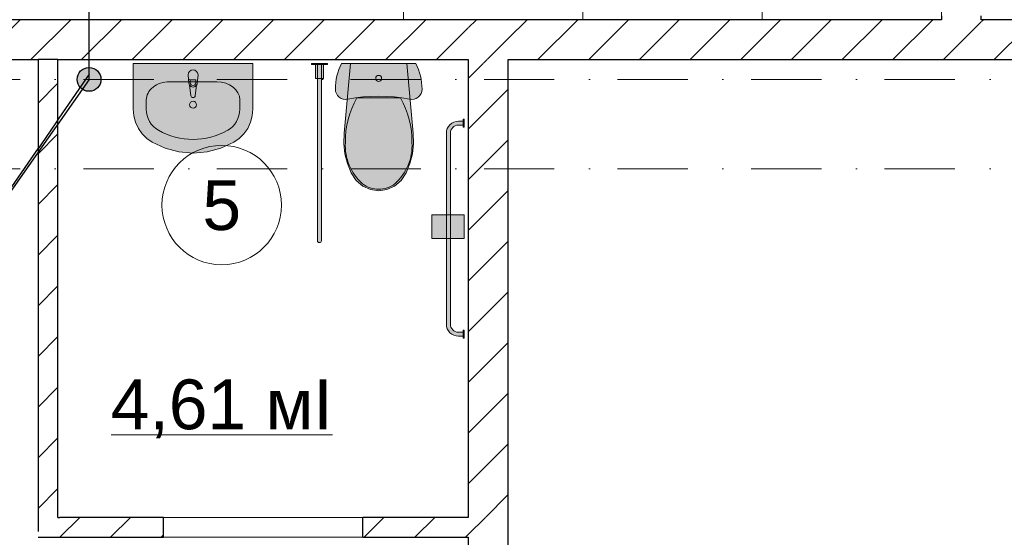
# Model space of a CAD drawing. Header units: millimetres. Extents: x -2890 to 117730, y -526 to 88572.
# Tile 22 of 65: x 34659 to 39602, y 41995 to 44596. Entities that reach past the tile are written whole.
import ezdxf
from ezdxf import colors
from ezdxf.entities.mleader import LeaderData, LeaderLine
from ezdxf.math import Vec2, Vec3

# ---------------------------------------------------------------- set-up
doc = ezdxf.new("R2010")
doc.units = ezdxf.units.MM
doc.header["$MEASUREMENT"] = 0
doc.set_wipeout_variables(frame=1)
doc.linetypes.add('Wipeout_Contour', pattern=[1000, 0, -1000])
doc.linetypes.add('Штрихпунктирная', pattern=[6.702778, 3.527778, -1.763889, 0, -1.411111])
for name, color, linetype in [('ВК_К1', 34, 'Continuous'), ('ВК_Текст', 7, 'Continuous'), ('Интерьер - Оборудование', 7, 'Continuous'), ('Конструктив - Стены блок 100 нов', 7, 'Continuous'), ('Конструктив - Стены Блок 200 нов', 7, 'Continuous'), ('Элемент Модели - Зона', 7, 'Continuous'), ('Элемент Модели - Оси', 7, 'Continuous')]:
    doc.layers.add(name, color=color, linetype=linetype)
doc.styles.get("Standard").update_dxf_attribs({"font": 'ARIALUNI.TTF', "height": 250})
doc.styles.add('СГЕНЕРИР_СТИЛЬ_4', font='arial.ttf')
pattern_1 = [(45, (-30913.89, 8295.99), (-127.2792, 127.2792), [])]

# ---------------------------------------------------------------- blocks, each defined once
blk = doc.blocks.new('_None')

msp = doc.modelspace()

# ---------------------------------------------------------------- hatches: boundary and pattern name
at = {"layer": 'ВК_К1', "ltscale": 100}
h = msp.add_hatch(color=256, dxfattribs=at)
h.dxf.hatch_style = 1
h.paths.add_polyline_path([(35066.6, 44296, 1), (34946.8, 44296, 1)])
at = {"layer": 'Интерьер - Оборудование', "linetype": 'Continuous', "lineweight": 0, "ltscale": 100}
for points in [[(35553.8, 44318.7, 1), (35503.8, 44318.7), (35507.8, 44276.7, 0.12102), (35511.1, 44267.2), (35517.7, 44214.3, 0.882566), (35539.9, 44214.3), (35546.6, 44267.2, 0.12102), (35549.8, 44276.7)], [(36143.3, 44371), (36143.3, 44301), (36183.3, 44301), (36183.3, 44371)], [(36153.3, 44371), (36153.3, 43486, 1), (36173.3, 43486), (36173.3, 44371)]]:
    msp.add_hatch(color=255, dxfattribs=at).paths.add_polyline_path(points)

# ---------------------------------------------------------------- linework, layer by layer
at = {"layer": 'ВК_К1', "ltscale": 100}
msp.add_circle((35006.7, 44296), 59.9, dxfattribs=at)
at = {"layer": 'Интерьер - Оборудование', "color": 7, "linetype": 'Continuous', "lineweight": 5, "ltscale": 100}
for p, q in [((35515.2, 44293.8), (35515.2, 44278.9)), ((35542.4, 44293.8), (35515.2, 44293.8)), ((35542.4, 44278.9), (35542.4, 44293.8)), ((35410, 44283.7), (35647.7, 44283.7)), ((35294.1, 44192.7), (35294.1, 44146.9)), ((35763.6, 44192.7), (35763.6, 44146.9)), ((36460.8, 44202.9), (36351.9, 44202.9)), ((36569.8, 44202.9), (36460.8, 44202.9)), ((36885.8, 44086), (36885.8, 44066)), ((36885.8, 43026), (36885.8, 43006))]:
    msp.add_line(p, q, dxfattribs=at)
at = {"layer": 'Интерьер - Оборудование', "color": 7, "linetype": 'Continuous', "lineweight": 5, "ltscale": 100, "flags": 128}
for points in [[(35553.8, 44318.7), (35549.8, 44276.7, -0.12102), (35546.6, 44267.2), (35539.9, 44214.3, -0.882566), (35517.7, 44214.3), (35511.1, 44267.2, -0.12102), (35507.8, 44276.7), (35503.8, 44318.7, -1)], [(36153.3, 44371), (36173.3, 44371), (36173.3, 43486, -1), (36153.3, 43486)]]:
    msp.add_lwpolyline(points, format="xyb", close=True, dxfattribs=at)
msp.add_lwpolyline([(36143.3, 44371), (36143.3, 44301), (36183.3, 44301), (36183.3, 44371)], close=True, dxfattribs=at)
at = {"layer": 'Интерьер - Оборудование', "color": 7, "linetype": 'Continuous', "lineweight": 5, "ltscale": 100}
msp.add_circle((35528.8, 44168.9), 17.5, dxfattribs=at)
for centre, radius, start, end in [((35528.8, 44278.6), 21.1, 212.771, 327.229), ((35528.8, 44278.9), 13.6, 180, 0)]:
    msp.add_arc(centre, radius, start, end, dxfattribs=at)
msp.add_ellipse((36460.8, 44301), major_axis=(15, 0), ratio=0.999724, dxfattribs=at)
for centre, major_axis, ratio, start_param, end_param in [((35410.1, 44192.7), (116.1, 0), 0.783646, 1.570796, 3.141593), ((35647.5, 44192.7), (116.1, 0), 0.783646, 0, 1.570796), ((36718.9, 43988.1), (0, 425.5), 0.999377, 1.041392, 1.594412), ((36202.7, 43988.1), (0, 425.5), 0.999377, 4.688771, 5.241791), ((35410, 44146.9), (0, 121.2), 0.956522, 1.570796, 2.644618), ((35647.7, 44146.9), (0, 121.2), 0.956522, 3.638567, 4.712389), ((35528.8, 44376), (0, 381.8), 0.956522, 2.644618, 3.638567), ((36550.3, 43963.7), (0, 257.1), 0.999377, 1.515065, 2.415654), ((36371.4, 43963.7), (0, 257.1), 0.999377, 3.867528, 4.768116), ((36461.7, 43883.2), (0, 138.6), 0.999377, 2.509088, 3.135732), ((36460, 43883.2), (0, 138.6), 0.999377, 3.147454, 3.774097)]:
    msp.add_ellipse(centre, major_axis=major_axis, ratio=ratio, start_param=start_param, end_param=end_param, dxfattribs=at)
at = {"layer": 'Элемент Модели - Зона', "color": 7, "linetype": 'Continuous', "lineweight": 0, "ltscale": 100}
msp.add_line((35117.5, 42511), (36228.3, 42511), dxfattribs=at)
at = {"layer": 'Элемент Модели - Зона', "color": 7, "linetype": 'Continuous', "lineweight": 0, "ltscale": 100, "flags": 128}
msp.add_lwpolyline([(35972.9, 43664.6, 1), (35372.9, 43664.6, 1)], format="xyb", close=True, dxfattribs=at)

# ---------------------------------------------------------------- texts
at = {"layer": 'Элемент Модели - Зона', "color": 7, "linetype": 'Continuous', "lineweight": 0, "ltscale": 100, "char_height": 250, "attachment_point": 5, "style": 'СГЕНЕРИР_СТИЛЬ_4'}
for s, insert in [('\\A1;5', (35672.9, 43662.5)), ('\\A1;4,61 мІ', (35672.9, 42640.3))]:
    msp.add_mtext(s, dxfattribs=dict(at, insert=insert))

# ---------------------------------------------------------------- wipeouts: each hides what was drawn before it
at = {"color": 254, "linetype": 'Wipeout_Contour', "lineweight": 0, "ltscale": 100}
for points, layer in [([(34850.8, 41995.5), (35380.8, 41995.5), (35380.8, 42095.5), (34850.8, 42095.5)], 'Конструктив - Стены блок 100 нов'), ([(36910.8, 41995.5), (36910.8, 42095.5), (36890.8, 42095.5), (36890.8, 41995.5)], 'Конструктив - Стены блок 100 нов'), ([(39485.8, 44596), (39485.8, 44396), (40786.2, 44396), (40786.2, 44596)], 'Конструктив - Стены Блок 200 нов')]:
    msp.add_wipeout(points, dxfattribs=at).dxf.layer = layer

# ---------------------------------------------------------------- next in the draw order: hatches: boundary and pattern name
at = {"layer": 'Конструктив - Стены блок 100 нов', "linetype": 'Continuous', "lineweight": 5, "ltscale": 100}
h = msp.add_hatch(dxfattribs=at)
h.set_pattern_fill('БЛОКИ_БЕТОННЫЕ_ЭФФЕКТИВН_7F', scale=100, style=0, pattern_type=2)
h.set_pattern_definition(pattern_1)
h.paths.add_polyline_path([(34850.8, 41995.5), (35380.8, 41995.5), (35380.8, 42095.5), (34850.8, 42095.5)])
h = msp.add_hatch(dxfattribs=at)
h.set_pattern_fill('БЛОКИ_БЕТОННЫЕ_ЭФФЕКТИВН_7F', scale=100, style=0, pattern_type=2)
h.set_pattern_definition(pattern_1)
h.paths.add_polyline_path([(36910.8, 41995.5), (36910.8, 42095.5), (36890.8, 42095.5), (36890.8, 41995.5)])
at = {"layer": 'Конструктив - Стены Блок 200 нов', "linetype": 'Continuous', "lineweight": 5, "ltscale": 100}
h = msp.add_hatch(dxfattribs=at)
h.set_pattern_fill('БЛОКИ_БЕТОННЫЕ_ЭФФЕКТИВН_7F', scale=100, style=0, pattern_type=2)
h.set_pattern_definition(pattern_1)
h.paths.add_polyline_path([(39485.8, 44596), (39485.8, 44396), (40786.2, 44396), (40786.2, 44596)])

# ---------------------------------------------------------------- next in the draw order: linework, layer by layer
at = {"layer": 'Конструктив - Стены блок 100 нов', "color": 7, "linetype": 'Continuous', "lineweight": 30, "ltscale": 100}
for p, q in [((34850.8, 42095.5), (34860.8, 42095.5)), ((35380.8, 42095.5), (34860.8, 42095.5)), ((35380.8, 41995.5), (35380.8, 42095.5)), ((34750.8, 41995.5), (34850.8, 41995.5)), ((34850.8, 41995.5), (35380.8, 41995.5))]:
    msp.add_line(p, q, dxfattribs=at)

# ---------------------------------------------------------------- next in the draw order: wipeouts: each hides what was drawn before it
at = {"color": 254, "linetype": 'Wipeout_Contour', "lineweight": 0, "ltscale": 100}
for points, layer in [([(34850.8, 42095.5), (34750.8, 41995.5), (34850.8, 41995.5)], 'Конструктив - Стены блок 100 нов'), ([(36380.8, 41995.5), (36890.8, 41995.5), (36890.8, 42095.5), (36380.8, 42095.5)], 'Конструктив - Стены блок 100 нов'), ([(39285.8, 44396), (39485.8, 44396), (39485.8, 44596), (39285.8, 44596)], 'Конструктив - Стены Блок 200 нов')]:
    msp.add_wipeout(points, dxfattribs=at).dxf.layer = layer

# ---------------------------------------------------------------- next in the draw order: hatches: boundary and pattern name
at = {"layer": 'Конструктив - Стены блок 100 нов', "linetype": 'Continuous', "lineweight": 5, "ltscale": 100}
h = msp.add_hatch(dxfattribs=at)
h.set_pattern_fill('БЛОКИ_БЕТОННЫЕ_ЭФФЕКТИВН_7F', scale=100, style=0, pattern_type=2)
h.set_pattern_definition(pattern_1)
h.paths.add_polyline_path([(34850.8, 42095.5), (34750.8, 41995.5), (34850.8, 41995.5)])
h = msp.add_hatch(dxfattribs=at)
h.set_pattern_fill('БЛОКИ_БЕТОННЫЕ_ЭФФЕКТИВН_7F', scale=100, style=0, pattern_type=2)
h.set_pattern_definition(pattern_1)
h.paths.add_polyline_path([(36380.8, 41995.5), (36890.8, 41995.5), (36890.8, 42095.5), (36380.8, 42095.5)])
at = {"layer": 'Конструктив - Стены Блок 200 нов', "linetype": 'Continuous', "lineweight": 5, "ltscale": 100}
h = msp.add_hatch(dxfattribs=at)
h.set_pattern_fill('БЛОКИ_БЕТОННЫЕ_ЭФФЕКТИВН_7F', scale=100, style=0, pattern_type=2)
h.set_pattern_definition(pattern_1)
h.paths.add_polyline_path([(39285.8, 44396), (39485.8, 44396), (39485.8, 44596), (39285.8, 44596)])

# ---------------------------------------------------------------- next in the draw order: linework, layer by layer
at = {"layer": 'Конструктив - Стены блок 100 нов', "color": 7, "linetype": 'Continuous', "lineweight": 15, "ltscale": 100}
for p, q in [((35380.8, 42095.5), (36380.8, 42095.5)), ((35380.8, 42095.5), (36380.8, 42095.5)), ((35380.8, 41995.5), (36380.8, 41995.5)), ((35380.8, 41995.5), (36380.8, 41995.5))]:
    msp.add_line(p, q, dxfattribs=at)
at = {"layer": 'Конструктив - Стены блок 100 нов', "color": 7, "linetype": 'Continuous', "lineweight": 30, "ltscale": 100}
for p, q in [((36890.8, 42095.5), (36380.8, 42095.5)), ((36380.8, 41995.5), (36380.8, 42095.5)), ((34750.8, 41995.5), (34850.8, 41995.5)), ((36380.8, 41995.5), (36890.8, 41995.5))]:
    msp.add_line(p, q, dxfattribs=at)
at = {"layer": 'Конструктив - Стены Блок 200 нов', "color": 7, "linetype": 'Continuous', "lineweight": 30, "ltscale": 100}
for p, q in [((39485.8, 44596), (39485.8, 44616)), ((40786.2, 44596), (39485.8, 44596)), ((39485.8, 44396), (40786.2, 44396)), ((36910.8, 42095.5), (36890.8, 42095.5)), ((36890.8, 41995.5), (36910.8, 41995.5))]:
    msp.add_line(p, q, dxfattribs=at)

# ---------------------------------------------------------------- next in the draw order: wipeouts: each hides what was drawn before it
at = {"color": 254, "linetype": 'Wipeout_Contour', "lineweight": 0, "ltscale": 100}
for points, layer in [([(34750.8, 42095.5), (34750.8, 42025.5), (34780.8, 42025.5), (34850.8, 42095.5)], 'Конструктив - Стены блок 100 нов'), ([(37110.8, 44396), (39285.8, 44396), (39285.8, 44596), (37110.8, 44596)], 'Конструктив - Стены Блок 200 нов')]:
    msp.add_wipeout(points, dxfattribs=at).dxf.layer = layer

# ---------------------------------------------------------------- next in the draw order: hatches: boundary and pattern name
at = {"layer": 'Конструктив - Стены блок 100 нов', "linetype": 'Continuous', "lineweight": 5, "ltscale": 100}
h = msp.add_hatch(dxfattribs=at)
h.set_pattern_fill('БЛОКИ_БЕТОННЫЕ_ЭФФЕКТИВН_7F', scale=100, style=0, pattern_type=2)
h.set_pattern_definition(pattern_1)
h.paths.add_polyline_path([(34750.8, 42095.5), (34750.8, 42025.5), (34780.8, 42025.5), (34850.8, 42095.5)])
at = {"layer": 'Конструктив - Стены Блок 200 нов', "linetype": 'Continuous', "lineweight": 5, "ltscale": 100}
h = msp.add_hatch(dxfattribs=at)
h.set_pattern_fill('БЛОКИ_БЕТОННЫЕ_ЭФФЕКТИВН_7F', scale=100, style=0, pattern_type=2)
h.set_pattern_definition(pattern_1)
h.paths.add_polyline_path([(37110.8, 44396), (39285.8, 44396), (39285.8, 44596), (37110.8, 44596)])

# ---------------------------------------------------------------- next in the draw order: linework, layer by layer
at = {"layer": 'Интерьер - Оборудование', "color": 7, "linetype": 'Continuous', "lineweight": 5, "ltscale": 100, "flags": 128}
msp.add_lwpolyline([(38386, 45496), (37486, 45496), (37486, 44596), (38386, 44596)], close=True, dxfattribs=at)
at = {"layer": 'Конструктив - Стены Блок 200 нов', "color": 7, "linetype": 'Continuous', "lineweight": 30, "ltscale": 100}
for p, q in [((39285.8, 44616), (39285.8, 44596)), ((39285.8, 44396), (39485.8, 44396))]:
    msp.add_line(p, q, dxfattribs=at)

# ---------------------------------------------------------------- next in the draw order: wipeouts: each hides what was drawn before it
at = {"color": 254, "linetype": 'Wipeout_Contour', "lineweight": 0, "ltscale": 100}
msp.add_wipeout([(36910.8, 44396), (37110.8, 44396), (37110.8, 44596), (36910.8, 44596)], dxfattribs=at).dxf.layer = 'Конструктив - Стены Блок 200 нов'

# ---------------------------------------------------------------- next in the draw order: hatches: boundary and pattern name
at = {"layer": 'Конструктив - Стены Блок 200 нов', "linetype": 'Continuous', "lineweight": 5, "ltscale": 100}
h = msp.add_hatch(dxfattribs=at)
h.set_pattern_fill('БЛОКИ_БЕТОННЫЕ_ЭФФЕКТИВН_7F', scale=100, style=0, pattern_type=2)
h.set_pattern_definition(pattern_1)
h.paths.add_polyline_path([(36910.8, 44396), (37110.8, 44396), (37110.8, 44596), (36910.8, 44596)])

# ---------------------------------------------------------------- next in the draw order: linework, layer by layer
at = {"layer": 'Конструктив - Стены Блок 200 нов', "color": 7, "linetype": 'Continuous', "lineweight": 30, "ltscale": 100}
for p, q in [((39285.8, 44596), (37110.8, 44596)), ((37110.8, 44376), (37110.8, 44396)), ((37110.8, 44396), (39285.8, 44396))]:
    msp.add_line(p, q, dxfattribs=at)

# ---------------------------------------------------------------- next in the draw order: wipeouts: each hides what was drawn before it
at = {"color": 254, "linetype": 'Wipeout_Contour', "lineweight": 0, "ltscale": 100}
for points in [[(32386.1, 44396), (36910.8, 44396), (36910.8, 44596), (32386.1, 44596)], [(39285.8, 44596), (39485.8, 44596), (39485.8, 44616), (39285.8, 44616)]]:
    msp.add_wipeout(points, dxfattribs=at).dxf.layer = 'Конструктив - Стены Блок 200 нов'

# ---------------------------------------------------------------- next in the draw order: hatches: boundary and pattern name
at = {"layer": 'Интерьер - Оборудование', "linetype": 'Continuous', "lineweight": 0, "ltscale": 100}
for points in [[(35828.8, 44376), (35228.8, 44376), (35228.8, 44146.9), (35231.7, 44113.2), (35240.3, 44080.5), (35254.3, 44050), (35273.3, 44022.6), (35296.7, 43999.1), (35323.7, 43980.4), (35388.9, 43950.5), (35457.9, 43932.2), (35528.8, 43926), (35599.8, 43932.2), (35668.8, 43950.5), (35734, 43980.4), (35761, 43999.1), (35784.4, 44022.6), (35803.3, 44050), (35817.4, 44080.5), (35825.9, 44113.2), (35828.8, 44146.9)], [(36123.3, 44371), (36203.3, 44371), (36203.3, 44376), (36123.3, 44376)], [(36274.1, 44376), (36267, 44360.9), (36260.8, 44345.4), (36255.5, 44329.6), (36251.1, 44313.6), (36247.7, 44297.2), (36245.3, 44280.8), (36243.8, 44264.2), (36243.3, 44247.5), (36244.6, 44236), (36248.4, 44225), (36254.5, 44215.1), (36262.6, 44206.8), (36272.4, 44200.5), (36283.3, 44196.5), (36294.8, 44195), (36306.3, 44196), (36344.6, 44202.8), (36383.2, 44207.7), (36422, 44210.6), (36460.8, 44211.6), (36499.7, 44210.6), (36538.5, 44207.7), (36577.1, 44202.8), (36615.3, 44196), (36626.9, 44195), (36638.4, 44196.5), (36649.3, 44200.5), (36659.1, 44206.8), (36667.2, 44215.1), (36673.3, 44225), (36677.1, 44236), (36678.3, 44247.5), (36677.9, 44264.2), (36676.4, 44280.8), (36674, 44297.2), (36670.6, 44313.6), (36666.2, 44329.6), (36660.9, 44345.4), (36654.7, 44360.9), (36647.6, 44376)], [(36291.4, 43922.6), (36303.8, 43872.8), (36322.8, 43825.9), (36348.4, 43788.7), (36381.5, 43760.2), (36419.8, 43742.2), (36460.8, 43736), (36501.9, 43742.2), (36540.2, 43760.2), (36573.2, 43788.7), (36598.8, 43825.9), (36617.9, 43872.8), (36630.3, 43922.6), (36635.8, 43973.9), (36634.2, 44025.6), (36601.8, 44376), (36319.9, 44376), (36287.5, 44025.6), (36285.9, 43973.9)]]:
    msp.add_hatch(color=255, dxfattribs=at).paths.add_polyline_path(points)
at = {"layer": 'Конструктив - Стены Блок 200 нов', "linetype": 'Continuous', "lineweight": 5, "ltscale": 100}
h = msp.add_hatch(dxfattribs=at)
h.set_pattern_fill('БЛОКИ_БЕТОННЫЕ_ЭФФЕКТИВН_7F', scale=100, style=0, pattern_type=2)
h.set_pattern_definition(pattern_1)
h.paths.add_polyline_path([(32386.1, 44396), (36910.8, 44396), (36910.8, 44596), (32386.1, 44596)])
h = msp.add_hatch(dxfattribs=at)
h.set_pattern_fill('БЛОКИ_БЕТОННЫЕ_ЭФФЕКТИВН_7F', scale=100, style=0, pattern_type=2)
h.set_pattern_definition(pattern_1)
h.paths.add_polyline_path([(39285.8, 44596), (39485.8, 44596), (39485.8, 44616), (39285.8, 44616)])

# ---------------------------------------------------------------- next in the draw order: linework, layer by layer
at = {"layer": 'Интерьер - Оборудование', "color": 7, "linetype": 'Continuous', "lineweight": 5, "ltscale": 100, "flags": 128}
for points in [[(37486, 45496), (36586, 45496), (36586, 44596), (37486, 44596)], [(39286, 45496), (38386, 45496), (38386, 44596), (39286, 44596)], [(35828.8, 44376), (35828.8, 44146.9), (35825.9, 44113.2), (35817.4, 44080.5), (35803.3, 44050), (35784.4, 44022.6), (35761, 43999.1), (35734, 43980.4), (35668.8, 43950.5), (35599.8, 43932.2), (35528.8, 43926), (35457.9, 43932.2), (35388.9, 43950.5), (35323.7, 43980.4), (35296.7, 43999.1), (35273.3, 44022.6), (35254.3, 44050), (35240.3, 44080.5), (35231.7, 44113.2), (35228.8, 44146.9), (35228.8, 44376)], [(36123.3, 44371), (36203.3, 44371), (36203.3, 44376), (36123.3, 44376)], [(36274.1, 44376), (36267, 44360.9), (36260.8, 44345.4), (36255.5, 44329.6), (36251.1, 44313.6), (36247.7, 44297.2), (36245.3, 44280.8), (36243.8, 44264.2), (36243.3, 44247.5), (36244.6, 44236), (36248.4, 44225), (36254.5, 44215.1), (36262.6, 44206.8), (36272.4, 44200.5), (36283.3, 44196.5), (36294.8, 44195), (36306.3, 44196), (36344.6, 44202.8), (36383.2, 44207.7), (36422, 44210.6), (36460.8, 44211.6), (36499.7, 44210.6), (36538.5, 44207.7), (36577.1, 44202.8), (36615.3, 44196), (36626.9, 44195), (36638.4, 44196.5), (36649.3, 44200.5), (36659.1, 44206.8), (36667.2, 44215.1), (36673.3, 44225), (36677.1, 44236), (36678.3, 44247.5), (36677.9, 44264.2), (36676.4, 44280.8), (36674, 44297.2), (36670.6, 44313.6), (36666.2, 44329.6), (36660.9, 44345.4), (36654.7, 44360.9), (36647.6, 44376)], [(36291.4, 43922.6), (36303.8, 43872.8), (36322.8, 43825.9), (36348.4, 43788.7), (36381.5, 43760.2), (36419.8, 43742.2), (36460.8, 43736), (36501.9, 43742.2), (36540.2, 43760.2), (36573.2, 43788.7), (36598.8, 43825.9), (36617.9, 43872.8), (36630.3, 43922.6), (36635.8, 43973.9), (36634.2, 44025.6), (36601.8, 44376), (36319.9, 44376), (36287.5, 44025.6), (36285.9, 43973.9)]]:
    msp.add_lwpolyline(points, close=True, dxfattribs=at)
at = {"layer": 'Конструктив - Стены Блок 200 нов', "color": 7, "linetype": 'Continuous', "lineweight": 30, "ltscale": 100}
for p, q in [((36910.8, 44596), (32386.1, 44596)), ((37110.8, 44596), (36910.8, 44596)), ((39285.8, 44616), (39285.8, 44596)), ((39485.8, 44596), (39485.8, 44616)), ((32386.1, 44396), (36910.8, 44396)), ((36910.8, 44396), (36910.8, 44376))]:
    msp.add_line(p, q, dxfattribs=at)

# ---------------------------------------------------------------- next in the draw order: wipeouts: each hides what was drawn before it
at = {"color": 254, "linetype": 'Wipeout_Contour', "lineweight": 0, "ltscale": 100}
for points, layer in [([(34750.8, 44396), (34750.8, 42095.5), (34850.8, 42095.5), (34850.8, 44396)], 'Конструктив - Стены блок 100 нов'), ([(36910.8, 44376), (37110.8, 44376), (37110.8, 44396), (36910.8, 44396)], 'Конструктив - Стены Блок 200 нов')]:
    msp.add_wipeout(points, dxfattribs=at).dxf.layer = layer

# ---------------------------------------------------------------- next in the draw order: hatches: boundary and pattern name
at = {"layer": 'Конструктив - Стены блок 100 нов', "linetype": 'Continuous', "lineweight": 5, "ltscale": 100}
h = msp.add_hatch(dxfattribs=at)
h.set_pattern_fill('БЛОКИ_БЕТОННЫЕ_ЭФФЕКТИВН_7F', scale=100, style=0, pattern_type=2)
h.set_pattern_definition(pattern_1)
h.paths.add_polyline_path([(34750.8, 44396), (34750.8, 42095.5), (34850.8, 42095.5), (34850.8, 44396)])
at = {"layer": 'Конструктив - Стены Блок 200 нов', "linetype": 'Continuous', "lineweight": 5, "ltscale": 100}
h = msp.add_hatch(dxfattribs=at)
h.set_pattern_fill('БЛОКИ_БЕТОННЫЕ_ЭФФЕКТИВН_7F', scale=100, style=0, pattern_type=2)
h.set_pattern_definition(pattern_1)
h.paths.add_polyline_path([(36910.8, 44376), (37110.8, 44376), (37110.8, 44396), (36910.8, 44396)])

# ---------------------------------------------------------------- next in the draw order: linework, layer by layer
at = {"layer": 'ВК_К1', "ltscale": 100}
msp.add_lwpolyline([(35006.7, 44296), (35006.7, 59239.6), (25774.3, 59239.6), (25774.3, 78901.5), (22681.5, 78901.5), (22686.1, 80146)], dxfattribs=at)
at = {"layer": 'ВК_К1', "linetype": 'Штрихпунктирная', "ltscale": 100}
msp.add_lwpolyline([(35006.7, 44296), (35006.7, 59239.6), (25774.3, 59239.6), (25774.3, 77166.1)], dxfattribs=at)
at = {"layer": 'Конструктив - Стены блок 100 нов', "color": 7, "linetype": 'Continuous', "lineweight": 30, "ltscale": 100}
for p, q in [((34750.8, 44396), (34750.8, 42095.5)), ((34850.8, 42095.5), (34850.8, 44396)), ((34750.8, 42095.5), (34750.8, 42025.5)), ((34850.8, 42095.5), (34860.8, 42095.5))]:
    msp.add_line(p, q, dxfattribs=at)
at = {"layer": 'Конструктив - Стены блок 100 нов', "color": 7, "linetype": 'Continuous', "lineweight": 30, "ltscale": 100, "flags": 128}
msp.add_lwpolyline([(34850.8, 44396), (34750.8, 44396)], dxfattribs=at)

# ---------------------------------------------------------------- next in the draw order: leaders
at = {"layer": 'ВК_Текст', "ltscale": 100}
ml = msp.add_multileader_mtext('Standard', dxfattribs=at)
ml.set_content('Отм. низа трубы -0,200\\PК1%%C100', color=256)
ml.set_leader_properties(color=256, linetype='ByLayer', lineweight=-1)
ml.set_arrow_properties(name='NONE')
ml.build(insert=Vec2(0, 0))
ml.multileader.update_dxf_attribs({"text_left_attachment_type": 6, "text_right_attachment_type": 6, "dogleg_length": 0.36, "arrow_head_size": 18})
ctx = ml.context
ctx.base_point, ctx.char_height, ctx.arrow_head_size, ctx.landing_gap_size, ctx.plane_origin = Vec3(28087.2, 39835.1), 250, 18, 9, Vec3(29318.8, 35368.9)
ctx.left_attachment, ctx.right_attachment = 6, 6
notes = []
notes.append((ctx, [(1, (1, 1, 0), (31879.2, 39835.1), (-1, 0), 36, [(0, [(35006.7, 44296)], 0, [])])]))
ctx.mtext.insert, ctx.mtext.flow_direction = Vec3(28096.2, 40135.1), 5
ml = msp.add_multileader_mtext('Standard', dxfattribs=at)
ml.set_content('Опуск К1\\P%%C100', color=256)
ml.set_leader_properties(color=256, linetype='ByLayer', lineweight=-1)
ml.set_arrow_properties(name='NONE')
ml.build(insert=Vec2(0, 0))
ml.multileader.update_dxf_attribs({"text_left_attachment_type": 6, "text_right_attachment_type": 6, "dogleg_length": 0.36, "arrow_head_size": 18})
ctx = ml.context
ctx.base_point, ctx.char_height, ctx.arrow_head_size, ctx.landing_gap_size, ctx.plane_origin = Vec3(31602.4, 41461), 250, 18, 9, Vec3(25393.6, 39539.7)
ctx.left_attachment, ctx.right_attachment = 6, 6
notes.append((ctx, [(1, (1, 1, 0), (33034.8, 41461), (-1, 0), 36, [(0, [(35006.8, 44321.6)], 0, [])])]))
ctx.mtext.insert, ctx.mtext.flow_direction = Vec3(31611.4, 41761), 5
for ctx, leaders in notes:
    for number, flags, end, landing, length, lines in leaders:
        leader = LeaderData()
        leader.index, (leader.has_last_leader_line, leader.has_dogleg_vector, leader.attachment_direction) = number, flags
        leader.last_leader_point, leader.dogleg_vector, leader.dogleg_length = Vec3(end), Vec3(landing), length
        for number, points, colour, breaks in lines:
            line = LeaderLine()
            line.index, line.vertices, line.color, line.breaks = number, Vec3.list(points), colors.encode_raw_color(colour), breaks
            leader.lines.append(line)
        ctx.leaders.append(leader)

# ---------------------------------------------------------------- next in the draw order: wipeouts: each hides what was drawn before it
at = {"color": 254, "linetype": 'Wipeout_Contour', "lineweight": 0, "ltscale": 100}
msp.add_wipeout([(37110.8, 42095.5), (37110.8, 44376), (36910.8, 44376), (36910.8, 42095.5)], dxfattribs=at).dxf.layer = 'Конструктив - Стены Блок 200 нов'

# ---------------------------------------------------------------- next in the draw order: hatches: boundary and pattern name
at = {"layer": 'Интерьер - Оборудование', "linetype": 'Continuous', "lineweight": 0, "ltscale": 100}
for points in [[(36890.8, 44096), (36885.8, 44096), (36885.8, 44086), (36860.8, 44086, 0.414214), (36800.8, 44026), (36800.8, 43066, 0.414214), (36860.8, 43006), (36885.8, 43006), (36885.8, 42996), (36890.8, 42996), (36890.8, 43036), (36885.8, 43036), (36885.8, 43026), (36860.8, 43026, -0.414214), (36820.8, 43066), (36820.8, 44026, -0.414214), (36860.8, 44066), (36885.8, 44066), (36885.8, 44056), (36890.8, 44056)], [(36727.8, 43496), (36890.8, 43496), (36890.8, 43616), (36727.8, 43616)]]:
    msp.add_hatch(color=255, dxfattribs=at).paths.add_polyline_path(points)
at = {"layer": 'Конструктив - Стены Блок 200 нов', "linetype": 'Continuous', "lineweight": 5, "ltscale": 100}
h = msp.add_hatch(dxfattribs=at)
h.set_pattern_fill('БЛОКИ_БЕТОННЫЕ_ЭФФЕКТИВН_7F', scale=100, style=0, pattern_type=2)
h.set_pattern_definition(pattern_1)
h.paths.add_polyline_path([(37110.8, 42095.5), (37110.8, 44376), (36910.8, 44376), (36910.8, 42095.5)])

# ---------------------------------------------------------------- next in the draw order: linework, layer by layer
at = {"layer": 'Интерьер - Оборудование', "color": 7, "linetype": 'Continuous', "lineweight": 5, "ltscale": 100, "flags": 128}
msp.add_lwpolyline([(36890.8, 44096), (36890.8, 44056), (36885.8, 44056), (36885.8, 44066), (36860.8, 44066, 0.414214), (36820.8, 44026), (36820.8, 43066, 0.414214), (36860.8, 43026), (36885.8, 43026), (36885.8, 43036), (36890.8, 43036), (36890.8, 42996), (36885.8, 42996), (36885.8, 43006), (36860.8, 43006, -0.414214), (36800.8, 43066), (36800.8, 44026, -0.414214), (36860.8, 44086), (36885.8, 44086), (36885.8, 44096)], format="xyb", close=True, dxfattribs=at)
msp.add_lwpolyline([(36727.8, 43496), (36890.8, 43496), (36890.8, 43616), (36727.8, 43616)], close=True, dxfattribs=at)
at = {"layer": 'Конструктив - Стены Блок 200 нов', "color": 7, "linetype": 'Continuous', "lineweight": 30, "ltscale": 100}
for p, q in [((36910.8, 44396), (36910.8, 44376)), ((37110.8, 44376), (37110.8, 44396))]:
    msp.add_line(p, q, dxfattribs=at)
at = {"layer": 'Элемент Модели - Оси', "color": 7, "linetype": 'Штрихпунктирная', "lineweight": 15, "ltscale": 100}
for p, q in [((3470.8, 44296), (114954, 44296)), ((3470.8, 43846), (114954, 43846))]:
    msp.add_line(p, q, dxfattribs=at)

# ---------------------------------------------------------------- next in the draw order: wipeouts: each hides what was drawn before it
at = {"color": 254, "linetype": 'Wipeout_Contour', "lineweight": 0, "ltscale": 100}
msp.add_wipeout([(37110.8, 41995.5), (37110.8, 42095.5), (36910.8, 42095.5), (36910.8, 41995.5)], dxfattribs=at).dxf.layer = 'Конструктив - Стены Блок 200 нов'

# ---------------------------------------------------------------- next in the draw order: hatches: boundary and pattern name
at = {"layer": 'Конструктив - Стены Блок 200 нов', "linetype": 'Continuous', "lineweight": 5, "ltscale": 100}
h = msp.add_hatch(dxfattribs=at)
h.set_pattern_fill('БЛОКИ_БЕТОННЫЕ_ЭФФЕКТИВН_7F', scale=100, style=0, pattern_type=2)
h.set_pattern_definition(pattern_1)
h.paths.add_polyline_path([(37110.8, 41995.5), (37110.8, 42095.5), (36910.8, 42095.5), (36910.8, 41995.5)])

# ---------------------------------------------------------------- next in the draw order: linework, layer by layer
at = {"layer": 'Конструктив - Стены Блок 200 нов', "color": 7, "linetype": 'Continuous', "lineweight": 30, "ltscale": 100}
for p, q in [((36910.8, 44376), (36910.8, 42095.5)), ((37110.8, 42095.5), (37110.8, 44376)), ((36910.8, 42095.5), (36890.8, 42095.5))]:
    msp.add_line(p, q, dxfattribs=at)

# ---------------------------------------------------------------- next in the draw order: wipeouts: each hides what was drawn before it
at = {"color": 254, "linetype": 'Wipeout_Contour', "lineweight": 0, "ltscale": 100}
msp.add_wipeout([(37110.8, 39296.2), (37110.8, 41995.5), (36910.8, 41995.5), (36910.8, 39496.2)], dxfattribs=at).dxf.layer = 'Конструктив - Стены Блок 200 нов'

# ---------------------------------------------------------------- next in the draw order: hatches: boundary and pattern name
at = {"layer": 'Конструктив - Стены Блок 200 нов', "linetype": 'Continuous', "lineweight": 5, "ltscale": 100}
h = msp.add_hatch(dxfattribs=at)
h.set_pattern_fill('БЛОКИ_БЕТОННЫЕ_ЭФФЕКТИВН_7F', scale=100, style=0, pattern_type=2)
h.set_pattern_definition(pattern_1)
h.paths.add_polyline_path([(37110.8, 39296.2), (37110.8, 41995.5), (36910.8, 41995.5), (36910.8, 39496.2)])

# ---------------------------------------------------------------- next in the draw order: linework, layer by layer
at = {"layer": 'Конструктив - Стены Блок 200 нов', "color": 7, "linetype": 'Continuous', "lineweight": 30, "ltscale": 100}
for p, q in [((37110.8, 41995.5), (37110.8, 42095.5)), ((36890.8, 41995.5), (36910.8, 41995.5)), ((36910.8, 41995.5), (36910.8, 39496.2)), ((37110.8, 39296.2), (37110.8, 41995.5))]:
    msp.add_line(p, q, dxfattribs=at)

doc.saveas('drawing.dxf')
